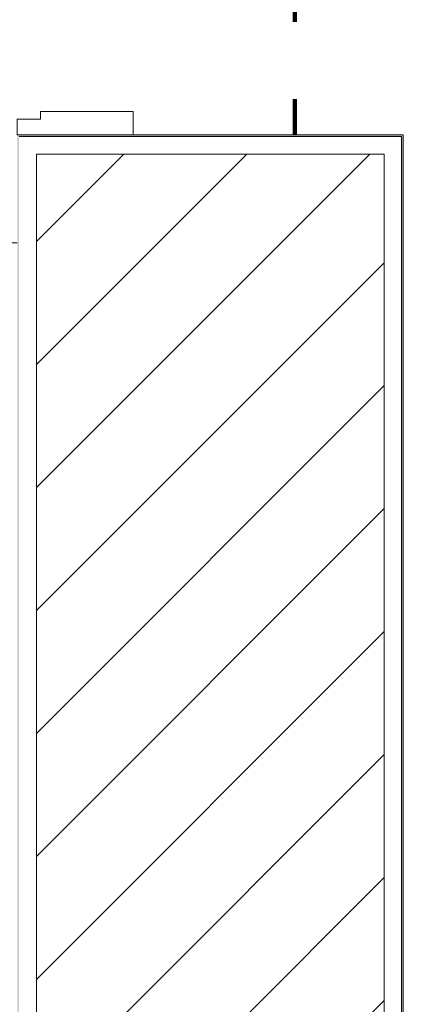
# Model space of a CAD drawing. Header units: metres. Extents: x 3 to 42.2, y -72.9 to -48.7.
# Tile 5 of 189: x 11.2 to 11.7, y -70.4 to -69.1. Entities that reach past the tile are written whole.
import ezdxf

# ---------------------------------------------------------------- set-up
doc = ezdxf.new("R2010")
doc.units = ezdxf.units.M
doc.linetypes.add('Traço', pattern=[0.006, 0.003, -0.003])
doc.linetypes.add('Traço_2_', pattern=[0.006, 0.003, -0.003])
doc.layers.add('A-AREA', color=4, linetype='Traço', lineweight=100, true_color=0x00ffff)
for name, color, linetype, lineweight in [('A-DOOR', 7, 'Continuous', 18), ('A-WALL', 7, 'Continuous', 18), ('A-WALL-PATT', 7, 'Continuous', 18)]:
    doc.layers.add(name, color=color, linetype=linetype, lineweight=lineweight)
pattern_1 = [(49.99999999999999, (21.555, -62.92899999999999), (0.5465545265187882, -0.04781508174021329), [0.05715, -0.62865]), (355, (21.555, -62.92899999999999), (-0.1057276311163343, 0.5731658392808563), [0.04572, -0.50292]), (100.451, (21.601, -62.933), (0.440827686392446, 0.5253490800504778), [0.04857, -0.53427]), (46.184, (21.555, -62.776), (0.8132373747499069, -0.1261291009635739), [0.08573, -0.9429799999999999]), (96.636, (21.623, -62.787), (0.7122119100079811, 0.7422871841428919), [0.07286000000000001, -0.8014100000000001]), (351.184, (21.555, -62.776), (0.7122166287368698, 0.7422739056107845), [0.06858, -0.75438]), (21, (21.631, -62.81399999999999), (0.4548461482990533, -0.3067949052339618), [0.05715, -0.62865]), (326, (21.631, -62.81399999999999), (0.1854048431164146, 0.5525599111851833), [0.04572, -0.50292]), (71.45100000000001, (21.669, -62.84), (0.6402508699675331, 0.2457631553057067), [0.04857, -0.53427]), (37.50000000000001, (21.555, -62.92899999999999), (0.009260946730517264, 0.2536671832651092), [0.02515, -0.47168, 0.02515, -0.48539, -0.5048199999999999]), (37.50000000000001, (21.555, -62.92899999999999), (0.009260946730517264, 0.2536671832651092), [-1.007, 0.02515, -0.47968]), (7.499999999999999, (21.555, -62.92899999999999), (0.2004558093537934, 0.3005459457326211), [0.02515, -0.26594, 0.02515, -0.46025, -0.1924]), (7.499999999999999, (21.555, -62.92899999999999), (0.2004558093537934, 0.3005459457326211), [-0.7764800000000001, 0.02515, -0.16726]), (327.5, (21.385, -62.92899999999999), (0.4067681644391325, -0.01718819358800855), [0.02515, -0.16535, 0.02515, -0.56921, -0.78867]), (327.5, (21.385, -62.92899999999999), (0.4067681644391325, -0.01718819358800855), [-0.78486, 0.02515, -0.76352]), (317.5, (21.309, -62.92899999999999), (0.4443831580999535, 0.07627942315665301), [0.02515, -0.2225, 0.02515, -0.36957, -0.56007]), (317.5, (21.309, -62.92899999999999), (0.4443831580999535, 0.07627942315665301), [-0.64237, 0.02515, -0.53492])]

# ---------------------------------------------------------------- blocks, each defined once
blk = doc.blocks.new('Porta banheiros - deposito-8706865-1PAV')
at = {"layer": 'A-DOOR', "color": 253, "true_color": 0xaaaaaa}
for p, q in [((-0.3200000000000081, -0.09999999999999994), (-0.3500000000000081, -0.09999999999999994)), ((-0.3200000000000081, -0.2199999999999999), (-0.3200000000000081, -0.09999999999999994)), ((0.3499999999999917, -0.09999999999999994), (0.3199999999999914, -0.09999999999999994)), ((0.3199999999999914, -0.09999999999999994), (0.3199999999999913, -0.2199999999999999)), ((-0.3300000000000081, -0.2500000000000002), (-0.3300000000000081, -0.2199999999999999)), ((-0.3300000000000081, -0.2199999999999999), (-0.3200000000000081, -0.2199999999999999)), ((0.3199999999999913, -0.2199999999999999), (0.3299999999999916, -0.2199999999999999)), ((0.3299999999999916, -0.2199999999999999), (0.3299999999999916, -0.2500000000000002)), ((-0.3500000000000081, -0.2500000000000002), (-0.3300000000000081, -0.2500000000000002)), ((-0.3300000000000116, -1.070000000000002), (-0.3300000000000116, -0.2500000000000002)), ((-0.3300000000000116, -0.2500000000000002), (-0.300000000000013, -0.2500000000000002)), ((-0.300000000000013, -0.2500000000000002), (-0.300000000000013, -1.070000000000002)), ((0.3299999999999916, -0.2500000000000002), (0.3499999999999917, -0.2500000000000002)), ((-0.3350000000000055, -0.5950000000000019), (-0.3350000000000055, -0.545)), ((-0.3350000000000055, -0.545), (-0.3300000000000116, -0.545)), ((-0.2950000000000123, -0.545), (-0.300000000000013, -0.545)), ((-0.2950000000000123, -0.595), (-0.2950000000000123, -0.545)), ((-0.3600000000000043, -0.5499999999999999), (-0.3350000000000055, -0.5499999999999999)), ((-0.270000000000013, -0.5499999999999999), (-0.2950000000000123, -0.5499999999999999)), ((-0.3350000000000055, -0.5900000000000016), (-0.3600000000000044, -0.5900000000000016)), ((-0.3300000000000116, -0.5950000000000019), (-0.3350000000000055, -0.5950000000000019)), ((-0.300000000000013, -0.595), (-0.2950000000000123, -0.595)), ((-0.2950000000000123, -0.5899999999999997), (-0.2700000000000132, -0.5899999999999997)), ((-0.4100000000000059, -0.9400000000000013), (-0.4100000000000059, -0.6000000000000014)), ((-0.3700000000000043, -0.6000000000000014), (-0.3700000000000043, -0.8800000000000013)), ((-0.2600000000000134, -0.5999999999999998), (-0.2600000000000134, -0.8800000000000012)), ((-0.2200000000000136, -0.9400000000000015), (-0.2200000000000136, -0.6000000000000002)), ((-0.3650000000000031, -0.8800000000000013), (-0.3850000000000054, -0.8800000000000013)), ((-0.3850000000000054, -0.8800000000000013), (-0.3850000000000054, -0.9500000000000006)), ((-0.3650000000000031, -0.9500000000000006), (-0.3650000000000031, -0.8800000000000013)), ((-0.2650000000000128, -0.8800000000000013), (-0.2450000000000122, -0.8800000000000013)), ((-0.2650000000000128, -0.9500000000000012), (-0.2650000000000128, -0.8800000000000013)), ((-0.2450000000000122, -0.8800000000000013), (-0.2450000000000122, -0.9500000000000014)), ((-0.3600000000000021, -0.9500000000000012), (-0.3350000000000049, -0.9500000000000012)), ((-0.3350000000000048, -0.9950000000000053), (-0.3350000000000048, -0.9450000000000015)), ((-0.3350000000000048, -0.9450000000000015), (-0.3300000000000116, -0.9450000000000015)), ((-0.2950000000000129, -0.9450000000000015), (-0.300000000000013, -0.9450000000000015)), ((-0.2950000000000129, -0.995000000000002), (-0.2950000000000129, -0.9450000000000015)), ((-0.2700000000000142, -0.9500000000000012), (-0.2950000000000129, -0.9500000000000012)), ((-0.3350000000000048, -0.960000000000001), (-0.3550000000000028, -0.960000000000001)), ((-0.2950000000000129, -0.9600000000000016), (-0.2750000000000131, -0.9600000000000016)), ((-0.3550000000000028, -0.9800000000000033), (-0.3350000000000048, -0.9800000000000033)), ((-0.275000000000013, -0.9800000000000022), (-0.2950000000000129, -0.9800000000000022)), ((-0.3350000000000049, -0.9900000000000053), (-0.3600000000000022, -0.9900000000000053)), ((-0.2950000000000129, -0.990000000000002), (-0.2700000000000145, -0.990000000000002)), ((-0.3300000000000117, -0.9950000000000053), (-0.3350000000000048, -0.9950000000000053)), ((-0.300000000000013, -0.995000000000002), (-0.2950000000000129, -0.995000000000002)), ((-0.300000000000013, -1.070000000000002), (-0.3300000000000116, -1.070000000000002))]:
    blk.add_line(p, q, dxfattribs=at)
for centre, radius, start, end in [((-0.3300000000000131, -0.2500000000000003), 0.8199999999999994, 269.9999999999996, 5.088887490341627e-14), ((-0.3600000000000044, -0.6000000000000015), 0.05000000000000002, 90.00000000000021, 180.0000000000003), ((-0.2700000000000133, -0.5999999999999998), 0.05, 2.258193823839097e-13, 90.00000000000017), ((-0.3600000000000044, -0.6000000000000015), 0.01000000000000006, 90, 180), ((-0.2700000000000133, -0.5999999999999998), 0.009999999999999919, 3.116943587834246e-13, 90.00000000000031), ((-0.3600000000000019, -0.9400000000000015), 0.05000000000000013, 180.0000000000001, 269.9999999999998), ((-0.2700000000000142, -0.9400000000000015), 0.04999999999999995, 269.9999999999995, 4.770832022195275e-13), ((-0.3550000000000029, -0.9500000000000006), 0.03000000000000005, 179.9999999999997, 269.9999999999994), ((-0.3600000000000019, -0.9400000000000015), 0.01000000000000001, 239.9999999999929, 269.9999999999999), ((-0.3550000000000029, -0.9500000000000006), 0.01000000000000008, 179.9999999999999, 270.0000000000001), ((-0.2750000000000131, -0.9500000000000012), 0.03, 269.9999999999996, 359.9999999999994), ((-0.2750000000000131, -0.9500000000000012), 0.009999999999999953, 269.9999999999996, 0), ((-0.2700000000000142, -0.9400000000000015), 0.009999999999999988, 269.9999999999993, 300.0000000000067)]:
    blk.add_arc(centre, radius, start, end, dxfattribs=at)
blk = doc.blocks.new('4 GRE - ESCOLA DE CINEMA E AUDIOVISUAL CINE REX R07_rvt-1-1PAV')
at = {"layer": 'A-WALL-PATT', "true_color": 0xd4d4d4}
h = blk.add_hatch(dxfattribs=at)
h.set_pattern_fill('FP_1', color=254, style=0, pattern_type=2)
h.set_pattern_definition(pattern_1)
h.paths.add_polyline_path([(11.22228762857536, -71.4719422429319), (11.22228762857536, -69.28512227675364), (11.46978762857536, -69.28512227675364), (11.46978762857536, -69.28262227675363), (11.21978762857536, -69.28262227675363), (11.21978762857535, -71.4719422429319)])
h.paths.add_polyline_path([(11.21978762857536, -68.58262227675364), (11.46978762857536, -68.58262227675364), (11.46978762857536, -68.58012227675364), (11.22228762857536, -68.58012227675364), (11.22228762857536, -68.38012227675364), (11.21978762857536, -68.38012227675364), (11.21978762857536, -68.38262227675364)])
h.paths.add_polyline_path([(11.22228762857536, -67.88512227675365), (11.22228762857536, -66.59415712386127), (11.21978762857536, -66.59415712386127), (11.21978762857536, -67.88512227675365)])
h.paths.add_polyline_path([(11.22228762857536, -66.24415712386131), (11.22228762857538, -54.16154163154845), (11.21978762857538, -54.16154163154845), (11.22008615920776, -66.24415712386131)])
h = blk.add_hatch(dxfattribs=at)
h.set_pattern_fill('FP_2', color=254, style=0, pattern_type=2)
h.set_pattern_definition([(45, (21.555, -62.92899999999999), (-0.0795495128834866, 0.0795495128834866), [])])
h.paths.add_polyline_path([(11.51978762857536, -71.49694224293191), (11.51978762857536, -71.4719422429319), (11.69478762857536, -71.4719422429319), (11.69478762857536, -69.30762227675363), (11.24478762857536, -69.30762227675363), (11.24478762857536, -71.49694224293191), (11.32792559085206, -71.49694224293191)])
h.paths.add_polyline_path([(11.32792559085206, -68.55762227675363), (11.69478762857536, -68.55762227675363), (11.69478762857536, -66.59415712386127), (11.24478762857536, -66.59415712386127), (11.24478762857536, -68.55762227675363)])
h.paths.add_polyline_path([(11.24478762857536, -66.24415712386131), (11.69478762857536, -66.24415712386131), (11.69478762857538, -54.16154163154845), (11.24478762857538, -54.16154163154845), (11.24478762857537, -65.75867486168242)])
h = blk.add_hatch(dxfattribs=at)
h.set_pattern_fill('FP_1', color=254, style=0, pattern_type=2)
h.set_pattern_definition(pattern_1)
h.paths.add_polyline_path([(11.71728762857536, -71.4719422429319), (11.71978762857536, -71.4719422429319), (11.71978762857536, -69.28262227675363), (11.46978762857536, -69.28262227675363), (11.46978762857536, -69.28512227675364), (11.71728762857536, -69.28512227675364), (11.71728762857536, -71.16607893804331)])
h.paths.add_polyline_path([(11.46978762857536, -68.58262227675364), (11.71978762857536, -68.58262227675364), (11.71978762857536, -66.59415712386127), (11.71728762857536, -66.59415712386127), (11.71728762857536, -68.58012227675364), (11.46978762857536, -68.58012227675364)])
h.paths.add_polyline_path([(11.71772332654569, -66.24415712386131), (11.71978762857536, -66.24415712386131), (11.71978762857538, -55.17654163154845), (11.71728762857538, -55.17654163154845), (11.71728762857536, -66.24415712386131)])
h.paths.add_polyline_path([(11.71728762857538, -55.10654163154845), (11.71978762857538, -55.10654163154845), (11.71978762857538, -54.16154163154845), (11.71728762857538, -54.16154163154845), (11.71728762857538, -54.94386670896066)])
at = {"layer": 'A-AREA', "color": 131, "linetype": 'Traço_2_', "true_color": 0xaaffff}
blk.add_line((11.57949770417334, -68.83665265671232), (11.57949770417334, -69.28262227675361), dxfattribs=at)
at = {"layer": 'A-WALL', "color": 253, "true_color": 0xaaaaaa}
for p, q in [((11.71978762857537, -69.28262227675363), (11.21978762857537, -69.28262227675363)), ((11.46978762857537, -69.28512227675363), (11.22228762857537, -69.28512227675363)), ((11.71728762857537, -69.28512227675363), (11.46978762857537, -69.28512227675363)), ((11.71728762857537, -71.47194224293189), (11.71728762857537, -69.28512227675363)), ((11.71978762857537, -71.47194224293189), (11.71978762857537, -69.28262227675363)), ((11.24478762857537, -69.30762227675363), (11.24478762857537, -71.47194224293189)), ((11.46978762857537, -69.30762227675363), (11.24478762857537, -69.30762227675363)), ((11.69478762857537, -69.30762227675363), (11.46978762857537, -69.30762227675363)), ((11.69478762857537, -71.47194224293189), (11.69478762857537, -69.30762227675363))]:
    blk.add_line(p, q, dxfattribs=at)
at = {"layer": 'A-DOOR', "color": 253, "lineweight": 18, "true_color": 0xaaaaaa, "rotation": 269.9999999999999}
blk.add_blockref('Porta banheiros - deposito-8706865-1PAV', (11.46978762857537, -68.93262227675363), dxfattribs=at)

msp = doc.modelspace()

# ---------------------------------------------------------------- block references
at = {"lineweight": 5}
msp.add_blockref('4 GRE - ESCOLA DE CINEMA E AUDIOVISUAL CINE REX R07_rvt-1-1PAV', (0, 0), dxfattribs=at)

doc.saveas('drawing.dxf')
